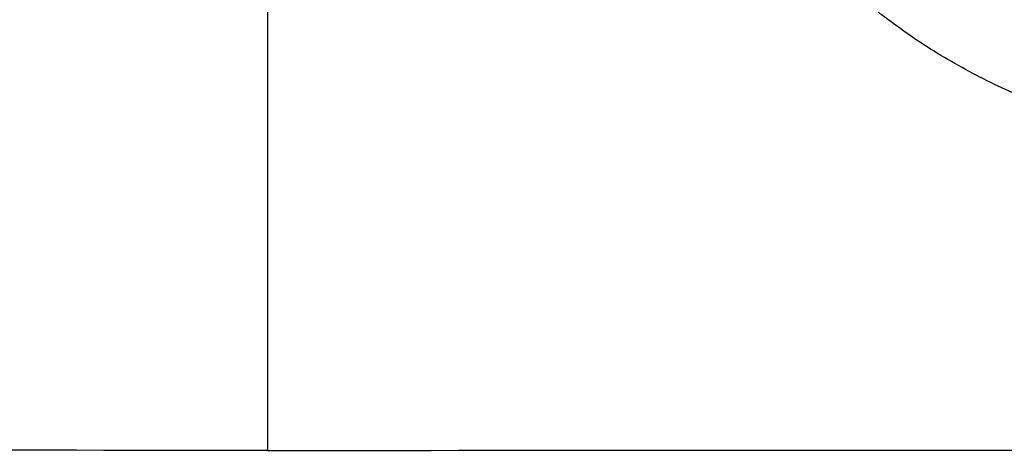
# Paper-space layout '1012-790 Hybird 2way' of a CAD drawing. Header units: millimetres. Extents: x 51 to 2966, y 67 to 3970.
# Tile 68 of 110: x 633 to 706, y 3794 to 3826. Entities that reach past the tile are written whole.
import ezdxf

# ---------------------------------------------------------------- set-up
doc = ezdxf.new("R2010")
doc.units = ezdxf.units.MM

psp = doc.layouts.new('1012-790 Hybird 2way')

# ---------------------------------------------------------------- linework, layer by layer
at = {"color": 7, "linetype": 'Continuous', "lineweight": 25}
psp.add_line((651.303, 3849.643), (651.303, 3794.519), dxfattribs=at)
for points, knots in [([(759.553, 3832.158), (758.492, 3831.011), (757.378, 3829.921), (755.044, 3827.851), (753.824, 3826.871), (751.274, 3825.028), (749.944, 3824.165), (747.862, 3822.96), (747.152, 3822.574), (745.72, 3821.841), (744.996, 3821.494), (742.8, 3820.511), (741.304, 3819.932), (738.246, 3818.927), (736.684, 3818.501), (734.291, 3817.984), (733.482, 3817.832), (731.856, 3817.57), (731.042, 3817.462), (728.601, 3817.201), (726.973, 3817.113), (723.716, 3817.112), (722.087, 3817.197), (718.827, 3817.542), (717.189, 3817.803), (713.976, 3818.495), (712.407, 3818.923), (709.341, 3819.93), (707.843, 3820.509), (704.918, 3821.819), (703.49, 3822.549), (700.705, 3824.158), (699.369, 3825.025), (696.814, 3826.872), (695.593, 3827.853), (693.258, 3829.923), (692.145, 3831.013), (691.086, 3832.158)], [0, 0, 0, 0, 0.0625, 0.0625, 0.125, 0.125, 0.1875, 0.1875, 0.21875, 0.21875, 0.25, 0.25, 0.3125, 0.3125, 0.375, 0.375, 0.40625, 0.40625, 0.4375, 0.4375, 0.5, 0.5, 0.5625, 0.5625, 0.625, 0.625, 0.6875, 0.6875, 0.75, 0.75, 0.8125, 0.8125, 0.875, 0.875, 0.9375, 0.9375, 1, 1, 1, 1]), ([(651.303, 3794.519), (629.679, 3794.525), (592.009, 3794.535), (538.293, 3794.475), (490.15, 3794.441), (442.006, 3795.045), (389.651, 3796.698), (333.114, 3799.638), (272.428, 3804.079), (232.075, 3808.196), (211.9, 3810.254)], [0, 0, 0, 0, 0.147447, 0.256863, 0.366278, 0.475715, 0.585152, 0.723428, 0.861723, 1, 1, 1, 1]), ([(651.303, 3794.519), (672.927, 3794.525), (710.597, 3794.535), (764.314, 3794.475), (812.456, 3794.441), (860.6, 3795.045), (912.955, 3796.698), (969.493, 3799.638), (1030.178, 3804.079), (1070.531, 3808.196), (1090.706, 3810.254)], [0, 0, 0, 0, 0.147447, 0.256863, 0.366278, 0.475715, 0.585152, 0.723428, 0.861723, 1, 1, 1, 1])]:
    psp.add_open_spline(points, degree=3, knots=knots, dxfattribs=at)

doc.saveas('drawing.dxf')
